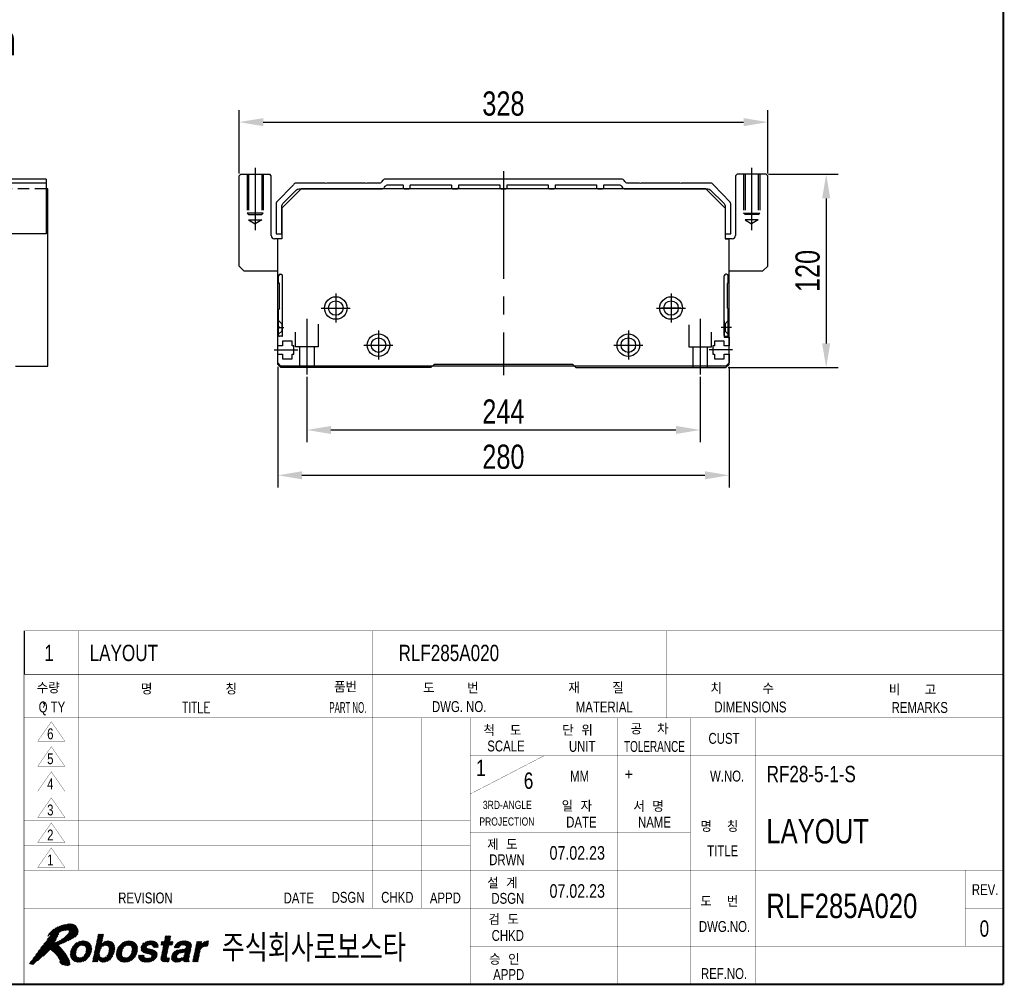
# Model space of a CAD drawing. Extents: x 4 to 2311, y -23 to 1597.
# Tile 19 of 20: x 1700 to 2311, y 9 to 609. Entities that reach past the tile are written whole.
import ezdxf
from ezdxf.enums import TextEntityAlignment as Align

# ---------------------------------------------------------------- set-up
doc = ezdxf.new("R2010")
doc.units = 0
doc.header["$LTSCALE"] = 7
doc.header["$MEASUREMENT"] = 0
for name, pattern in [('CENTER', [2, 1.25, -0.25, 0.25, -0.25]), ('CENTER2', [28.575, 19.05, -3.175, 3.175, -3.175]), ('DASHED', [0.75, 0.5, -0.25]), ('HIDDEN2', [4.7625, 3.175, -1.5875])]:
    doc.linetypes.add(name, pattern=pattern)
doc.layers.get('0').update_dxf_attribs({"linetype": 'CONTINUOUS'})
doc.layers.get('DEFPOINTS').update_dxf_attribs({"linetype": 'CONTINUOUS'})
for name, color, linetype in [('1', 3, 'CENTER'), ('3', 4, 'CONTINUOUS'), ('C', 1, 'CENTER2'), ('H', 3, 'HIDDEN2'), ('HIDDEN', 5, 'DASHED')]:
    doc.layers.add(name, color=color, linetype=linetype)
doc.styles.add('GHS', font='romans.shx', dxfattribs={"bigfont": 'ghs.shx'})
doc.styles.add('HS', font='txt.shx', dxfattribs={"width": 0.8, "bigfont": 'hs.shx'})
doc.styles.add('ROMANS', font='ROMANS.shx', dxfattribs={"width": 0.8})
doc.styles.get("Standard").update_dxf_attribs({"font": 'Gulim.ttf', "width": 0.8})
doc.dimstyles.new('ISO-25', dxfattribs={"dimscale": 4, "dimtxt": 2.5, "dimasz": 2.5, "dimexe": 1.25, "dimexo": 0.25, "dimtad": 1, "dimdsep": 46, "dimtxsty": 'ROMANS', "dimcen": 2.5, "dimclrd": 4, "dimclre": 4, "dimadec": 0, "dimazin": 0, "dimtfac": 1, "dimtmove": 0, "dimatfit": 3, "dimfxl": 0, "dimlwd": 9, "dimlwe": 9, "dimarcsym": 0})

# ---------------------------------------------------------------- blocks, each defined once
blk = doc.blocks.new('*X1')
at = {"color": 0}
for p, q in [((13.38, 7.99), (14.6, 9.21)), ((13.42, 8.21), (14.42, 9.21)), ((13.47, 8.44), (14.24, 9.21)), ((13.52, 8.66), (14.07, 9.21)), ((13.57, 8.88), (13.89, 9.21)), ((13.62, 9.11), (13.71, 9.21)), ((8.49, 5.4), (11.07, 7.98)), ((8.51, 5.59), (10.91, 7.99)), ((8.53, 5.79), (10.72, 7.98)), ((8.55, 5.98), (10.52, 7.96)), ((8.62, 6.23), (10.31, 7.92)), ((8.7, 6.49), (10.04, 7.84)), ((8.88, 6.84), (9.71, 7.68)), ((10.39, 7.12), (11.23, 7.96)), ((10.6, 7.15), (11.38, 7.94)), ((10.78, 7.16), (11.51, 7.89)), ((10.93, 7.13), (11.64, 7.84)), ((11.06, 7.09), (11.77, 7.79)), ((11.17, 7.02), (11.87, 7.71)), ((11.26, 6.93), (11.96, 7.64)), ((11.33, 6.82), (12.06, 7.56)), ((11.37, 6.69), (12.14, 7.46)), ((11.4, 6.54), (12.21, 7.35)), ((12.85, 5.52), (15.32, 7.98)), ((12.9, 5.74), (15.11, 7.96)), ((12.95, 5.97), (14.85, 7.87)), ((13, 6.19), (14.24, 7.44)), ((13.04, 6.42), (14.29, 7.66)), ((13.09, 6.64), (14.34, 7.89)), ((13.14, 6.86), (14.39, 8.11)), ((13.19, 7.09), (14.44, 8.34)), ((13.23, 7.31), (14.48, 8.56)), ((13.28, 7.54), (14.53, 8.79)), ((13.33, 7.76), (14.58, 9.01)), ((14.54, 7.03), (15.5, 7.99)), ((14.81, 7.12), (15.66, 7.97)), ((15.01, 7.14), (15.81, 7.95)), ((15.16, 7.12), (15.94, 7.9)), ((15.29, 7.08), (16.06, 7.84)), ((15.4, 7.01), (16.18, 7.79)), ((15.49, 6.91), (16.27, 7.7)), ((15.55, 6.81), (16.36, 7.61)), ((15.59, 6.67), (16.44, 7.52)), ((15.62, 6.51), (16.5, 7.4)), ((15.62, 6.34), (16.55, 7.27)), ((16.95, 5.55), (19.39, 7.99)), ((16.97, 5.74), (19.21, 7.98)), ((16.98, 5.94), (19.01, 7.96)), ((17.04, 6.17), (18.81, 7.94)), ((17.13, 6.43), (18.55, 7.86)), ((17.25, 6.73), (18.26, 7.74)), ((18.58, 7), (19.55, 7.97)), ((18.88, 7.13), (19.71, 7.95)), ((19.09, 7.16), (19.86, 7.92)), ((19.26, 7.15), (19.98, 7.88)), ((19.41, 7.13), (20.11, 7.83)), ((19.53, 7.07), (20.24, 7.77)), ((19.64, 7), (20.33, 7.7)), ((19.72, 6.91), (20.43, 7.62)), ((19.79, 6.79), (20.53, 7.54)), ((19.82, 6.65), (20.6, 7.43)), ((19.85, 6.5), (20.67, 7.32)), ((21.47, 6.72), (22.69, 7.93)), ((21.49, 6.55), (22.9, 7.96)), ((21.51, 6.39), (23.09, 7.98)), ((21.52, 6.23), (23.28, 7.99)), ((21.54, 6.96), (22.42, 7.84)), ((21.59, 6.13), (23.45, 7.99)), ((21.79, 7.38), (22.01, 7.61)), ((22.87, 7.23), (23.62, 7.98)), ((23.07, 7.25), (23.77, 7.95)), ((23.24, 7.24), (23.92, 7.92)), ((23.4, 7.22), (24.05, 7.88)), ((23.53, 7.18), (24.17, 7.82)), ((23.63, 7.1), (24.29, 7.77)), ((23.68, 6.98), (24.38, 7.68)), ((23.7, 6.82), (24.48, 7.6)), ((23.82, 6.76), (24.55, 7.49)), ((23.99, 6.76), (24.6, 7.37)), ((24.17, 6.76), (24.65, 7.24)), ((25.14, 7.2), (26.85, 8.91)), ((25.17, 7.41), (25.66, 7.9)), ((25.22, 7.63), (25.49, 7.9)), ((25.27, 7.86), (25.31, 7.9)), ((25.31, 7.2), (26.97, 8.85)), ((25.39, 6.03), (27.25, 7.9)), ((25.44, 6.26), (27.08, 7.9)), ((25.48, 6.48), (26.9, 7.9)), ((25.49, 7.2), (26.92, 8.63)), ((25.53, 6.71), (26.78, 7.95)), ((25.58, 6.93), (26.83, 8.18)), ((25.63, 7.15), (26.88, 8.4)), ((25.82, 8.05), (26.67, 8.91)), ((25.86, 8.28), (26.5, 8.91)), ((25.91, 8.5), (26.32, 8.91)), ((25.96, 8.73), (26.14, 8.91)), ((26.73, 7.2), (27.37, 7.83)), ((26.9, 7.2), (27.32, 7.61)), ((27.08, 7.2), (27.27, 7.38)), ((27.61, 6.84), (28.66, 7.89)), ((27.64, 6.69), (28.89, 7.94)), ((27.74, 7.15), (28.37, 7.77)), ((27.81, 6.69), (29.1, 7.98)), ((27.99, 6.69), (29.29, 7.99)), ((28.17, 6.69), (29.47, 8)), ((28.34, 6.69), (29.64, 7.99)), ((28.84, 5.77), (30.64, 7.57)), ((29.02, 7.19), (29.81, 7.98)), ((29.05, 5.8), (30.7, 7.45)), ((29.22, 7.21), (29.95, 7.95)), ((29.27, 5.85), (30.75, 7.33)), ((29.38, 7.2), (30.1, 7.92)), ((29.53, 7.17), (30.23, 7.87)), ((29.65, 7.12), (30.35, 7.82)), ((29.73, 7.02), (30.46, 7.75)), ((29.76, 6.87), (30.56, 7.67)), ((31.21, 5.32), (33.89, 7.99)), ((31.26, 5.54), (33.71, 7.99)), ((31.31, 5.76), (33.51, 7.97)), ((31.36, 5.99), (33.25, 7.89)), ((31.4, 6.21), (32.6, 7.41)), ((31.45, 6.44), (32.65, 7.63)), ((31.5, 6.66), (32.69, 7.86)), ((31.55, 6.89), (32.56, 7.9)), ((31.59, 7.11), (32.38, 7.9)), ((31.64, 7.34), (32.2, 7.9)), ((31.69, 7.56), (32.03, 7.9)), ((31.74, 7.79), (31.85, 7.9)), ((32.98, 6.91), (33.92, 7.85)), ((33.22, 6.97), (33.87, 7.62)), ((33.42, 6.99), (33.83, 7.4)), ((8.52, 5.25), (9.68, 6.41)), ((8.55, 5.1), (9.59, 6.15)), ((8.58, 4.96), (9.54, 5.92)), ((8.64, 4.84), (9.52, 5.72)), ((8.7, 4.73), (9.52, 5.54)), ((9.99, 4.07), (12.42, 6.5)), ((10.17, 4.08), (12.4, 6.3)), ((10.37, 4.1), (12.38, 6.1)), ((10.58, 4.12), (12.32, 5.87)), ((10.84, 4.21), (12.23, 5.6)), ((11.05, 5.31), (12.42, 6.68)), ((11.26, 5.69), (12.4, 6.83)), ((11.34, 5.95), (12.37, 6.98)), ((11.38, 6.17), (12.34, 7.12)), ((11.4, 6.36), (12.28, 7.24)), ((12.57, 4.17), (13.86, 5.46)), ((12.61, 4.39), (13.85, 5.63)), ((12.66, 4.62), (13.87, 5.83)), ((12.71, 4.84), (13.91, 6.05)), ((12.76, 5.07), (13.99, 6.3)), ((12.8, 5.29), (14.14, 6.63)), ((14.27, 4.1), (16.65, 6.49)), ((14.41, 4.07), (16.63, 6.29)), ((14.58, 4.06), (16.6, 6.09)), ((14.78, 4.09), (16.54, 5.84)), ((14.99, 4.12), (16.46, 5.59)), ((15.19, 5.21), (16.67, 6.68)), ((15.46, 5.65), (16.65, 6.84)), ((15.55, 5.92), (16.63, 7)), ((15.6, 6.14), (16.61, 7.15)), ((16.94, 5.37), (18.28, 6.71)), ((16.97, 5.22), (18.1, 6.34)), ((17, 5.07), (18.02, 6.09)), ((17.03, 4.92), (17.98, 5.87)), ((17.09, 4.81), (17.96, 5.68)), ((17.16, 4.7), (17.96, 5.5)), ((18.31, 4.08), (20.87, 6.64)), ((18.47, 4.06), (20.85, 6.45)), ((18.66, 4.08), (20.84, 6.25)), ((18.86, 4.1), (20.82, 6.06)), ((19.08, 4.15), (20.74, 5.8)), ((19.34, 4.23), (20.65, 5.54)), ((19.67, 5.62), (20.84, 6.79)), ((19.77, 5.89), (20.82, 6.94)), ((19.82, 6.12), (20.79, 7.09)), ((19.84, 6.32), (20.73, 7.21)), ((21.69, 6.04), (22.49, 6.84)), ((21.78, 5.96), (22.55, 6.73)), ((21.87, 5.87), (22.64, 6.65)), ((22, 5.82), (22.78, 6.6)), ((22.13, 5.78), (22.91, 6.56)), ((22.26, 5.73), (23.05, 6.52)), ((22.39, 5.69), (23.19, 6.49)), ((22.53, 5.65), (23.34, 6.46)), ((22.54, 4.06), (24.39, 5.92)), ((22.68, 5.62), (23.48, 6.42)), ((22.72, 4.07), (24.43, 5.78)), ((22.82, 5.59), (23.62, 6.38)), ((22.91, 4.08), (24.45, 5.62)), ((22.97, 5.55), (23.75, 6.34)), ((23.1, 5.51), (23.88, 6.29)), ((23.13, 4.13), (24.47, 5.46)), ((23.23, 5.47), (24.01, 6.24)), ((23.35, 5.41), (24.12, 6.17)), ((23.41, 5.29), (24.21, 6.09)), ((23.44, 5.15), (24.3, 6.01)), ((24.35, 6.76), (24.66, 7.07)), ((24.52, 6.76), (24.66, 6.9)), ((25.12, 4.7), (26.35, 5.93)), ((25.13, 4.54), (26.3, 5.71)), ((25.15, 4.91), (26.4, 6.16)), ((25.18, 4.41), (26.25, 5.49)), ((25.2, 5.13), (26.45, 6.38)), ((25.24, 5.36), (26.49, 6.61)), ((25.29, 5.58), (26.54, 6.83)), ((25.34, 5.81), (26.59, 7.06)), ((27.07, 4.89), (28.55, 6.36)), ((27.09, 4.72), (28.75, 6.39)), ((27.09, 5.08), (28.33, 6.32)), ((27.12, 4.58), (28.96, 6.42)), ((27.15, 5.32), (28.09, 6.26)), ((27.18, 4.46), (29.17, 6.45)), ((27.3, 5.64), (27.76, 6.1)), ((28.42, 4.11), (30.63, 6.32)), ((28.61, 5.72), (29.37, 6.48)), ((28.67, 4.19), (30.58, 6.1)), ((29.04, 4.39), (30.53, 5.87)), ((29.31, 4.48), (30.48, 5.65)), ((29.38, 5.25), (30.67, 6.54)), ((29.5, 5.55), (30.72, 6.77)), ((29.55, 5.77), (30.75, 6.98)), ((29.56, 5.96), (30.76, 7.16)), ((30.97, 4.19), (32.22, 5.44)), ((31.02, 4.42), (32.27, 5.67)), ((31.07, 4.64), (32.32, 5.89)), ((31.12, 4.87), (32.37, 6.12)), ((31.16, 5.09), (32.45, 6.38)), ((33.6, 7), (33.78, 7.18)), ((8.77, 4.61), (9.54, 5.39)), ((8.84, 4.51), (9.58, 5.25)), ((8.94, 4.44), (9.65, 5.14)), ((9.04, 4.36), (9.73, 5.05)), ((9.14, 4.28), (9.84, 4.98)), ((9.26, 4.23), (9.97, 4.93)), ((9.39, 4.18), (10.12, 4.91)), ((9.52, 4.13), (10.29, 4.9)), ((9.67, 4.1), (10.5, 4.93)), ((9.83, 4.09), (10.82, 5.07)), ((11.15, 4.34), (12.09, 5.28)), ((12.73, 4.16), (13.89, 5.32)), ((12.91, 4.16), (13.94, 5.19)), ((13.09, 4.16), (14.01, 5.09)), ((13.26, 4.16), (13.6, 4.49)), ((13.44, 4.16), (13.55, 4.27)), ((13.67, 4.57), (14.1, 5)), ((13.73, 4.45), (14.21, 4.93)), ((13.81, 4.36), (14.35, 4.9)), ((13.9, 4.27), (14.51, 4.87)), ((14.01, 4.2), (14.71, 4.9)), ((14.13, 4.15), (15.04, 5.05)), ((15.25, 4.2), (16.31, 5.27)), ((15.69, 4.46), (16.01, 4.79)), ((17.23, 4.59), (17.99, 5.36)), ((17.31, 4.5), (18.04, 5.23)), ((17.41, 4.42), (18.11, 5.12)), ((17.51, 4.34), (18.2, 5.03)), ((17.61, 4.26), (18.31, 4.96)), ((17.74, 4.22), (18.45, 4.93)), ((17.87, 4.17), (18.6, 4.9)), ((17.99, 4.12), (18.79, 4.91)), ((18.15, 4.1), (18.99, 4.94)), ((19.7, 4.41), (20.46, 5.17)), ((21.04, 5.04), (21.35, 5.36)), ((21.04, 5.22), (21.18, 5.36)), ((21.05, 4.87), (21.53, 5.36)), ((21.1, 4.75), (21.71, 5.36)), ((21.15, 4.62), (21.88, 5.36)), ((21.22, 4.52), (22.05, 5.35)), ((21.31, 4.43), (22.05, 5.17)), ((21.4, 4.35), (22.09, 5.04)), ((21.52, 4.29), (22.18, 4.94)), ((21.64, 4.23), (22.29, 4.88)), ((21.76, 4.17), (22.43, 4.84)), ((21.91, 4.14), (22.58, 4.82)), ((22.05, 4.11), (22.75, 4.81)), ((22.2, 4.09), (22.94, 4.82)), ((22.37, 4.07), (23.19, 4.9)), ((23.37, 4.19), (24.45, 5.27)), ((23.65, 4.3), (24.34, 4.98)), ((25.25, 4.31), (26.21, 5.26)), ((25.35, 4.23), (26.17, 5.04)), ((25.49, 4.19), (26.22, 4.92)), ((25.62, 4.14), (26.35, 4.87)), ((25.79, 4.13), (26.52, 4.86)), ((25.95, 4.12), (26.7, 4.87)), ((26.13, 4.12), (26.7, 4.69)), ((26.31, 4.12), (26.65, 4.47)), ((26.49, 4.13), (26.6, 4.24)), ((27.25, 4.36), (28.09, 5.2)), ((27.34, 4.27), (28.09, 5.02)), ((27.44, 4.2), (28.15, 4.9)), ((27.57, 4.14), (28.24, 4.82)), ((27.7, 4.1), (28.37, 4.77)), ((27.85, 4.08), (28.55, 4.77)), ((28.02, 4.06), (28.77, 4.82)), ((28.21, 4.08), (29.08, 4.95)), ((29.31, 4.3), (30.43, 5.42)), ((29.35, 4.16), (30.39, 5.2)), ((29.53, 4.16), (30.34, 4.97)), ((29.7, 4.16), (30.3, 4.76)), ((29.88, 4.16), (30.28, 4.56)), ((30.06, 4.16), (30.31, 4.41)), ((30.23, 4.16), (30.39, 4.32)), ((31.12, 4.16), (32.18, 5.22)), ((31.29, 4.16), (32.13, 4.99)), ((31.47, 4.16), (32.08, 4.77)), ((31.65, 4.16), (32.03, 4.54)), ((31.82, 4.16), (31.98, 4.32))]:
    blk.add_line(p, q, dxfattribs=at)
blk = doc.blocks.new('*X2')
at = {"color": 0}
for p, q in [((2.13, 5.4), (7.75, 11.03)), ((2.6, 6.05), (7.53, 10.98)), ((3.09, 6.72), (7.3, 10.93)), ((3.62, 7.42), (7.08, 10.88)), ((6.55, 9.65), (7.97, 11.06)), ((6.85, 9.77), (8.18, 11.1)), ((7.1, 9.84), (8.37, 11.11)), ((7.32, 9.89), (8.55, 11.11)), ((7.53, 9.92), (8.72, 11.11)), ((7.73, 9.94), (8.87, 11.08)), ((7.92, 9.96), (9.01, 11.05)), ((8.11, 9.97), (9.15, 11.01)), ((8.25, 9.93), (9.26, 10.94)), ((8.29, 9.8), (9.37, 10.88)), ((1.09, 4.01), (6.36, 9.27)), ((1.64, 4.74), (6.53, 9.63)), ((4.25, 8.23), (6.86, 10.84)), ((4.36, 8.87), (5.87, 10.38)), ((4.5, 9.19), (5.44, 10.12)), ((4.79, 9.12), (6.22, 10.55)), ((4.83, 8.99), (6.55, 10.71)), ((5.05, 6.2), (9.58, 10.73)), ((5.15, 6.12), (9.65, 10.62)), ((6.53, 7.33), (9.72, 10.52)), ((6.82, 7.44), (9.78, 10.4)), ((7.12, 7.56), (9.84, 10.28)), ((7.43, 7.69), (9.88, 10.15)), ((7.76, 7.85), (9.92, 10.01)), ((8.1, 8.01), (9.95, 9.86)), ((8.22, 9.54), (9.49, 10.81)), ((8.47, 8.2), (9.95, 9.69)), ((8.87, 8.43), (9.95, 9.51)), ((9.32, 8.7), (9.89, 9.27)), ((1.02, 3.77), (6.2, 8.94)), ((1.16, 3.72), (6.04, 8.6)), ((1.3, 3.69), (5.87, 8.26)), ((1.45, 3.66), (5.66, 7.87)), ((1.62, 3.65), (5.61, 7.64)), ((2.49, 4.35), (5.89, 7.74)), ((4.73, 6.41), (6.2, 7.88)), ((4.84, 6.34), (6.57, 8.07)), ((4.94, 6.27), (7.07, 8.4)), ((3.53, 5.21), (4.72, 6.4)), ((5.25, 6.04), (6.34, 7.14)), ((5.34, 5.96), (6.44, 7.06)), ((5.44, 5.88), (6.53, 6.97)), ((5.54, 5.8), (6.62, 6.89)), ((5.62, 5.71), (6.71, 6.8)), ((5.71, 5.62), (6.79, 6.71)), ((5.8, 5.54), (6.88, 6.62)), ((5.89, 5.45), (6.96, 6.52)), ((5.97, 5.35), (7.05, 6.43)), ((6.04, 5.25), (7.13, 6.33)), ((6.12, 5.15), (7.2, 6.23)), ((6.2, 5.05), (7.28, 6.13)), ((6.27, 4.94), (7.36, 6.03)), ((6.33, 4.83), (7.44, 5.93)), ((6.4, 4.72), (7.51, 5.83)), ((6.46, 4.61), (7.58, 5.72)), ((6.51, 4.48), (7.65, 5.62)), ((6.56, 4.36), (7.72, 5.51)), ((6.49, 4.11), (6.54, 4.15)), ((6.57, 4.01), (7.86, 5.29)), ((6.61, 4.23), (7.79, 5.4)), ((6.65, 3.92), (7.92, 5.18)), ((6.74, 3.83), (7.99, 5.07)), ((6.83, 3.74), (8.05, 4.96)), ((6.92, 3.65), (8.12, 4.85)), ((7.05, 3.6), (8.18, 4.73)), ((7.2, 3.58), (8.24, 4.62)), ((7.34, 3.54), (8.3, 4.5)), ((7.48, 3.51), (8.35, 4.37)), ((7.62, 3.47), (8.37, 4.22)), ((7.77, 3.44), (8.4, 4.07)), ((7.93, 3.42), (8.43, 3.92)), ((8.13, 3.44), (8.44, 3.75))]:
    blk.add_line(p, q, dxfattribs=at)
blk = doc.blocks.new('LOGO-ROBOSTAR')
at = {"color": 230, "const_width": 0.00973}
for points in [[(9.53, 10.79), (9.13, 11.02), (8.68, 11.12), (8.21, 11.1), (7.73, 11.02), (7.27, 10.92), (6.83, 10.83), (6.33, 10.61), (5.82, 10.35), (5.33, 10.06), (4.89, 9.7), (4.53, 9.27), (4.31, 8.74), (4.38, 8.82), (4.46, 8.88), (4.54, 8.94), (4.62, 9), (4.7, 9.06), (4.78, 9.12), (4.81, 9.1), (4.83, 9.07), (4.83, 9.04), (4.83, 9), (4.83, 8.96), (4.83, 8.93), (4.15, 8.1), (3.49, 7.26), (2.85, 6.39), (2.22, 5.52), (1.58, 4.66), (0.93, 3.8), (1.07, 3.75), (1.2, 3.71), (1.35, 3.68), (1.49, 3.66), (1.64, 3.65), (1.79, 3.66), (2.27, 4.16), (2.78, 4.6), (3.3, 5.02), (3.81, 5.44), (4.29, 5.9), (4.73, 6.42), (5.14, 6.14), (5.53, 5.81), (5.89, 5.45), (6.2, 5.05), (6.46, 4.62), (6.63, 4.18), (6.61, 4.14), (6.58, 4.14), (6.55, 4.15), (6.52, 4.16), (6.48, 4.18), (6.44, 4.18), (6.51, 4.08), (6.59, 3.98), (6.68, 3.89), (6.78, 3.79), (6.87, 3.7), (6.97, 3.61), (7.21, 3.58), (7.45, 3.52), (7.69, 3.45), (7.93, 3.42), (8.16, 3.45), (8.39, 3.56), (8.43, 3.71), (8.44, 3.85), (8.42, 3.99), (8.39, 4.13), (8.36, 4.28), (8.34, 4.42), (8.07, 4.93), (7.77, 5.43), (7.44, 5.93), (7.08, 6.4), (6.68, 6.83), (6.25, 7.22), (6.85, 7.45), (7.44, 7.7), (8.01, 7.97), (8.58, 8.26), (9.13, 8.58), (9.67, 8.93), (9.87, 9.21), (9.96, 9.53), (9.95, 9.87), (9.87, 10.21), (9.72, 10.52)], [(8.2, 9.45), (7.81, 9.02), (7.39, 8.64), (6.95, 8.3), (6.48, 8.02), (6, 7.79), (5.5, 7.6), (5.7, 7.93), (5.88, 8.27), (6.04, 8.61), (6.21, 8.96), (6.37, 9.3), (6.54, 9.64), (6.8, 9.75), (7.06, 9.83), (7.34, 9.89), (7.62, 9.93), (7.91, 9.96), (8.2, 9.97), (8.28, 9.91), (8.3, 9.83), (8.28, 9.74), (8.25, 9.64), (8.22, 9.55)]]:
    blk.add_lwpolyline(points, close=True, dxfattribs=at)
at = {"color": 5, "const_width": 0.00973}
for points in [[(14.24, 7.41), (14.25, 7.41), (14.37, 7.54), (14.52, 7.67), (14.7, 7.79), (14.91, 7.9), (15.16, 7.97), (15.46, 8), (15.85, 7.94), (16.18, 7.78), (16.44, 7.52), (16.61, 7.15), (16.67, 6.66), (16.6, 6.07), (16.46, 5.57), (16.23, 5.09), (15.94, 4.68), (15.56, 4.36), (15.12, 4.14), (14.6, 4.06), (14.4, 4.08), (14.2, 4.12), (14.02, 4.19), (13.87, 4.3), (13.73, 4.44), (13.64, 4.63), (13.63, 4.63), (13.53, 4.16), (12.56, 4.16), (13.64, 9.21), (14.62, 9.21)], [(10.04, 4.06), (9.56, 4.11), (9.15, 4.27), (8.81, 4.54), (8.59, 4.92), (8.49, 5.42), (8.55, 6.03), (8.75, 6.64), (9.06, 7.14), (9.45, 7.52), (9.89, 7.79), (10.38, 7.94), (10.88, 8), (11.36, 7.94), (11.78, 7.79), (12.11, 7.52), (12.34, 7.14), (12.43, 6.64), (12.37, 6.03), (12.17, 5.42), (11.86, 4.92), (11.48, 4.54), (11.03, 4.27), (10.54, 4.11)], [(18.49, 4.06), (18.01, 4.11), (17.59, 4.27), (17.25, 4.54), (17.03, 4.92), (16.93, 5.42), (16.99, 6.03), (17.2, 6.64), (17.5, 7.14), (17.89, 7.52), (18.34, 7.79), (18.82, 7.94), (19.32, 8), (19.8, 7.94), (20.22, 7.79), (20.55, 7.52), (20.78, 7.14), (20.87, 6.64), (20.81, 6.03), (20.61, 5.42), (20.31, 4.92), (19.92, 4.54), (19.47, 4.27), (18.99, 4.11)], [(23.7, 6.76), (23.7, 6.88), (23.68, 6.99), (23.63, 7.1), (23.53, 7.18), (23.37, 7.23), (23.15, 7.25), (22.91, 7.24), (22.74, 7.19), (22.62, 7.13), (22.54, 7.05), (22.49, 6.97), (22.46, 6.89), (22.59, 6.66), (23, 6.53), (23.53, 6.41), (24.06, 6.23), (24.42, 5.9), (24.48, 5.35), (24.3, 4.87), (24.01, 4.53), (23.65, 4.3), (23.27, 4.15), (22.89, 4.08), (22.57, 4.06), (22.15, 4.09), (21.75, 4.18), (21.42, 4.33), (21.17, 4.58), (21.03, 4.91), (21.04, 5.36), (22.05, 5.36), (22.04, 5.2), (22.07, 5.07), (22.15, 4.96), (22.28, 4.88), (22.48, 4.83), (22.75, 4.81), (22.98, 4.83), (23.15, 4.88), (23.29, 4.95), (23.38, 5.03), (23.43, 5.12), (23.46, 5.19), (23.34, 5.43), (22.94, 5.56), (22.4, 5.68), (21.88, 5.86), (21.53, 6.19), (21.47, 6.75), (21.56, 7.03), (21.73, 7.31), (21.97, 7.58), (22.3, 7.79), (22.72, 7.94), (23.25, 8), (23.62, 7.98), (23.97, 7.91), (24.29, 7.77), (24.53, 7.55), (24.66, 7.22), (24.66, 6.76)], [(26.77, 7.9), (27.38, 7.9), (27.23, 7.2), (26.62, 7.2), (26.19, 5.17), (26.17, 5.07), (26.17, 4.99), (26.19, 4.93), (26.25, 4.89), (26.36, 4.87), (26.53, 4.86), (26.56, 4.86), (26.6, 4.87), (26.63, 4.87), (26.67, 4.87), (26.7, 4.87), (26.74, 4.88), (26.58, 4.13), (26.5, 4.13), (26.42, 4.13), (26.34, 4.12), (26.27, 4.12), (26.19, 4.12), (26.11, 4.12), (25.99, 4.12), (25.62, 4.14), (25.37, 4.22), (25.21, 4.34), (25.13, 4.5), (25.12, 4.7), (25.15, 4.93), (25.64, 7.2), (25.13, 7.2), (25.28, 7.9), (25.78, 7.9), (26, 8.91), (26.98, 8.91)], [(30.32, 4.89), (30.29, 4.7), (30.28, 4.55), (30.29, 4.45), (30.32, 4.38), (30.36, 4.34), (30.42, 4.31), (30.38, 4.16), (29.32, 4.16), (29.32, 4.24), (29.31, 4.31), (29.31, 4.37), (29.31, 4.43), (29.32, 4.51), (29.33, 4.6), (29.18, 4.48), (29.01, 4.36), (28.81, 4.25), (28.58, 4.15), (28.31, 4.09), (28, 4.06), (27.73, 4.09), (27.48, 4.17), (27.28, 4.32), (27.13, 4.53), (27.07, 4.8), (27.1, 5.15), (27.2, 5.49), (27.37, 5.77), (27.58, 5.99), (27.84, 6.16), (28.13, 6.28), (28.44, 6.35), (29.35, 6.48), (29.43, 6.49), (29.52, 6.52), (29.6, 6.56), (29.67, 6.61), (29.72, 6.68), (29.76, 6.77), (29.77, 6.95), (29.71, 7.07), (29.61, 7.15), (29.48, 7.19), (29.34, 7.21), (29.21, 7.21), (28.99, 7.19), (28.82, 7.12), (28.69, 7.03), (28.6, 6.92), (28.54, 6.8), (28.49, 6.69), (27.54, 6.69), (27.76, 7.18), (28.04, 7.54), (28.36, 7.77), (28.73, 7.91), (29.11, 7.98), (29.49, 8), (29.78, 7.98), (30.1, 7.92), (30.39, 7.8), (30.63, 7.6), (30.76, 7.31), (30.75, 6.91)], [(31.76, 7.9), (32.7, 7.9), (32.57, 7.25), (32.58, 7.25), (32.72, 7.44), (32.88, 7.61), (33.05, 7.77), (33.25, 7.89), (33.49, 7.97), (33.76, 8), (33.8, 8), (33.83, 7.99), (33.86, 7.99), (33.89, 7.99), (33.92, 7.99), (33.95, 7.98), (33.74, 6.99), (33.7, 6.99), (33.65, 6.99), (33.6, 7), (33.55, 7), (33.51, 7), (33.46, 7), (33.12, 6.96), (32.86, 6.86), (32.66, 6.71), (32.52, 6.52), (32.42, 6.32), (32.36, 6.11), (31.95, 4.16), (30.97, 4.16)], [(10.7, 7.17), (10.36, 7.12), (10.09, 6.98), (9.89, 6.78), (9.73, 6.54), (9.63, 6.28), (9.56, 6.03), (9.52, 5.78), (9.52, 5.52), (9.57, 5.28), (9.69, 5.08), (9.9, 4.94), (10.22, 4.89), (10.56, 4.94), (10.83, 5.08), (11.04, 5.28), (11.19, 5.52), (11.29, 5.78), (11.36, 6.03), (11.4, 6.28), (11.4, 6.54), (11.35, 6.78), (11.23, 6.98), (11.02, 7.12)], [(14.98, 7.15), (14.68, 7.1), (14.43, 6.97), (14.23, 6.77), (14.08, 6.52), (13.96, 6.24), (13.88, 5.95), (13.85, 5.67), (13.86, 5.42), (13.93, 5.2), (14.06, 5.03), (14.25, 4.91), (14.53, 4.87), (14.82, 4.92), (15.06, 5.07), (15.25, 5.27), (15.4, 5.51), (15.51, 5.76), (15.58, 6), (15.62, 6.29), (15.62, 6.56), (15.56, 6.8), (15.44, 6.98), (15.25, 7.1)], [(19.15, 7.17), (18.8, 7.12), (18.54, 6.98), (18.33, 6.78), (18.18, 6.54), (18.07, 6.28), (18, 6.03), (17.97, 5.78), (17.96, 5.52), (18.01, 5.28), (18.13, 5.08), (18.34, 4.94), (18.66, 4.89), (19, 4.94), (19.27, 5.08), (19.48, 5.28), (19.63, 5.52), (19.74, 5.78), (19.8, 6.03), (19.84, 6.28), (19.85, 6.54), (19.8, 6.78), (19.68, 6.98), (19.46, 7.12)], [(29.59, 5.98), (29.53, 5.94), (29.45, 5.91), (29.35, 5.87), (29.23, 5.84), (29.07, 5.81), (28.88, 5.78), (28.7, 5.74), (28.53, 5.69), (28.38, 5.62), (28.25, 5.53), (28.15, 5.39), (28.09, 5.21), (28.08, 5.06), (28.11, 4.94), (28.17, 4.86), (28.26, 4.8), (28.36, 4.77), (28.45, 4.76), (28.68, 4.79), (28.89, 4.85), (29.1, 4.96), (29.27, 5.11), (29.41, 5.29), (29.49, 5.5)]]:
    blk.add_lwpolyline(points, close=True, dxfattribs=at)
at = {"color": 230, "linetype": 'Continuous'}
blk.add_blockref('*X2', (0, 0), dxfattribs=at)
at = {"color": 5, "linetype": 'Continuous'}
blk.add_blockref('*X1', (0, 0), dxfattribs=at)
at = {"style": 'GHS', "width": 0.8}
blk.add_text('주식회사로보스타', height=5, dxfattribs=at).set_placement((36.32, 4.19))
blk = doc.blocks.new('*D13')
at = {"color": 4, "lineweight": 25}
for p, q in [((2164.35, 512.76), (2207.6, 512.76)), ((2200.1, 497.76), (2200.1, 407.76)), ((2139.35, 392.76), (2207.6, 392.76))]:
    blk.add_line(p, q, dxfattribs=at)
at = {"color": 4}
for points in [[(2197.6, 497.76), (2202.6, 497.76), (2200.1, 512.76)], [(2197.6, 407.76), (2202.6, 407.76), (2200.1, 392.76)]]:
    blk.add_solid(points, dxfattribs=at)
at = {"layer": 'DEFPOINTS', "color": 0}
for p in [(2162.85, 512.76), (2137.85, 392.76), (2200.1, 392.76)]:
    blk.add_point(p, dxfattribs=at)
at = {"color": 4, "insert": (2188.64, 452.76), "char_height": 15, "attachment_point": 5, "rotation": 90}
blk.add_mtext('120', dxfattribs=at)
blk = doc.blocks.new('*D14')
at = {"color": 4, "lineweight": 25}
for p, q in [((1859.85, 393.26), (1859.85, 318.44)), ((2139.85, 393.26), (2139.85, 318.44)), ((1874.85, 325.94), (2124.85, 325.94))]:
    blk.add_line(p, q, dxfattribs=at)
at = {"color": 4}
for points in [[(1874.85, 328.44), (1874.85, 323.44), (1859.85, 325.94)], [(2124.85, 328.44), (2124.85, 323.44), (2139.85, 325.94)]]:
    blk.add_solid(points, dxfattribs=at)
at = {"layer": 'DEFPOINTS', "color": 0}
for p in [(1859.85, 394.76), (2139.85, 394.76), (2139.85, 325.94)]:
    blk.add_point(p, dxfattribs=at)
at = {"color": 4, "insert": (1999.85, 337.38), "char_height": 15, "attachment_point": 5}
blk.add_mtext('280', dxfattribs=at)
blk = doc.blocks.new('*D15')
at = {"color": 4, "lineweight": 25}
for p, q in [((1835.85, 513.26), (1835.85, 552.65)), ((2163.85, 513.26), (2163.85, 552.65)), ((1850.85, 545.15), (2148.85, 545.15))]:
    blk.add_line(p, q, dxfattribs=at)
at = {"color": 4}
for points in [[(1850.85, 547.65), (1850.85, 542.65), (1835.85, 545.15)], [(2148.85, 547.65), (2148.85, 542.65), (2163.85, 545.15)]]:
    blk.add_solid(points, dxfattribs=at)
at = {"layer": 'DEFPOINTS', "color": 0}
for p in [(2163.85, 545.15), (1835.85, 511.76), (2163.85, 511.76)]:
    blk.add_point(p, dxfattribs=at)
at = {"color": 4, "insert": (1999.85, 556.59), "char_height": 15, "attachment_point": 5}
blk.add_mtext('328', dxfattribs=at)
blk = doc.blocks.new('M8-hb')
for radius in [7, 4.5]:
    blk.add_circle((0, 0), radius)
at = {"layer": 'C'}
for p, q in [((0, 9), (0, -9)), ((-9, 0), (9, 0))]:
    blk.add_line(p, q, dxfattribs=at)
blk = doc.blocks.new('*D44')
at = {"color": 4, "lineweight": 25}
for p, q in [((1877.85, 387.06), (1877.85, 346.58)), ((2121.85, 387.06), (2121.85, 346.58)), ((1892.85, 354.08), (2106.85, 354.08))]:
    blk.add_line(p, q, dxfattribs=at)
at = {"color": 4}
for points in [[(1892.85, 356.58), (1892.85, 351.58), (1877.85, 354.08)], [(2106.85, 356.58), (2106.85, 351.58), (2121.85, 354.08)]]:
    blk.add_solid(points, dxfattribs=at)
at = {"layer": 'DEFPOINTS', "color": 0}
for p in [(1877.85, 388.56), (2121.85, 388.56), (2121.85, 354.08)]:
    blk.add_point(p, dxfattribs=at)
at = {"color": 4, "insert": (1999.85, 365.53), "char_height": 15, "attachment_point": 5}
blk.add_mtext('244', dxfattribs=at)

msp = doc.modelspace()

# ---------------------------------------------------------------- linework, layer by layer
for p, q in [((1716.14701, 509.76001), (432.194, 509.76001)), ((1716.14701, 507.26001), (432.194, 507.26001)), ((1716.14701, 509.76001), (1716.14701, 475.76001)), ((1835.855, 455.76), (1835.855, 511.76)), ((1836.855, 512.76), (1854.855, 512.76)), ((1855.855, 511.76), (1854.855, 512.76)), ((1855.855, 474.76), (1855.855, 511.76)), ((2144.855, 512.76), (2143.855, 511.76)), ((2143.855, 511.76), (2143.855, 474.76)), ((2162.855, 512.76), (2144.855, 512.76)), ((2163.855, 455.76), (2163.855, 511.76)), ((1717.194, 503.76001), (1716.14701, 503.76001)), ((1717.194, 393.76), (1717.194, 503.76001)), ((1862.355, 491.76001), (1874.355, 503.76001)), ((2125.355, 503.76001), (1874.355, 503.76001)), ((2137.355, 491.76001), (2125.355, 503.76001)), ((1862.355, 491.76001), (1862.355, 472.76007)), ((2137.355, 491.76001), (2137.355, 472.76007)), ((1716.14701, 475.76001), (432.194, 475.76001)), ((1859.855, 472.76), (1857.855, 472.76)), ((1859.855, 394.76), (1859.855, 472.76007)), ((1862.355, 472.76007), (1859.855, 472.76007)), ((2141.855, 472.76), (2137.355, 472.76007)), ((2137.355, 472.76007), (2139.855, 472.76007)), ((2139.855, 394.76), (2139.855, 472.76007)), ((1835.855, 455.76), (1838.855, 452.76)), ((1838.855, 452.76), (1859.855, 452.76)), ((2139.855, 452.76), (2160.855, 452.76)), ((2160.855, 452.76), (2163.855, 455.76)), ((1860.355, 445.76), (1860.355, 449.76)), ((1861.355, 450.76), (1861.855, 450.76)), ((1862.855, 412.76), (1862.855, 449.76)), ((2136.855, 412.76), (2136.855, 449.76)), ((2138.355, 450.76), (2137.855, 450.76)), ((2139.355, 445.76), (2139.355, 449.76)), ((1860.855, 444.76), (1860.355, 445.76)), ((1860.855, 429.76), (1860.855, 444.76)), ((2138.855, 444.76), (2139.355, 445.76)), ((2138.855, 429.76), (2138.855, 444.76)), ((1860.855, 429.76), (1860.355, 428.76)), ((1860.355, 418.26), (1860.355, 428.76)), ((2138.855, 429.76), (2139.355, 428.76)), ((2139.355, 418.26), (2139.355, 428.76)), ((1862.855, 418.26), (1862.855, 421.76)), ((2136.855, 421.76), (2136.855, 418.26)), ((1860.355, 412.76), (1860.355, 417.26)), ((2136.855, 417.26), (2136.855, 411.76)), ((2139.355, 412.76), (2139.355, 417.26)), ((1859.855, 406.36), (1859.855, 411.76)), ((1862.355, 412.26), (1860.855, 412.26)), ((2136.855, 411.76), (2139.855, 411.76)), ((2137.355, 412.26), (2138.855, 412.26)), ((2139.855, 411.76), (2139.855, 406.36)), ((2139.855, 401.16), (2139.855, 395.76)), ((1697.194, 393.76), (1717.194, 393.76)), ((1859.855, 395.76005), (1861.855, 393.76005)), ((1859.855, 394.76), (1861.855, 392.76)), ((2137.855, 393.76005), (1861.855, 393.76005)), ((1954.855, 392.76), (1861.855, 392.76)), ((1956.855, 394.76), (1954.855, 392.76)), ((1954.855, 392.76), (1954.855, 392.76)), ((2042.855, 394.76), (1956.855, 394.76)), ((2044.855, 392.76), (2042.855, 394.76)), ((2044.855, 392.76), (2137.855, 392.76)), ((2044.855, 392.76), (2044.855, 392.76)), ((2137.855, 393.76005), (2139.855, 395.76005)), ((2139.855, 394.76), (2137.855, 392.76))]:
    msp.add_line(p, q)
for points, const_width in [([(2310, 1564), (2310, 10)], 1.2), ([(1702.5, 202.375), (2310, 202.375)], 0.3375), ([(1702.5, 202.375), (1702.5, 10)], 0.3375), ([(30, 10), (2310, 10)], 1.2)]:
    msp.add_lwpolyline(points, dxfattribs=dict(const_width=const_width))
for points in [[(1836.855, 512.76), (1835.855, 511.76)], [(2163.855, 511.76), (2162.855, 512.76)]]:
    msp.add_lwpolyline(points)
at = {"linetype": 'Continuous'}
msp.add_lwpolyline([(2140.855, 494.37604, 0.131652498), (2140.58705, 495.37604), (2130.16718, 506.26001, 0.267949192), (2128.43513, 507.26001), (2110.355, 507.26001), (2109.855, 506.96001), (2109.355, 507.26001), (2085.355, 507.26001), (2084.855, 506.96001), (2084.355, 507.26001), (2076.88304, 507.26001, -0.25885834), (2075.18599, 508.20171), (2074.80146, 508.81832, 0.25885834), (2073.10441, 509.76001), (2060.355, 509.76001), (2059.855, 509.76001), (2059.355, 509.76001), (2030.355, 509.76001), (2029.855, 509.76001), (2029.355, 509.76001), (1970.355, 509.76001), (1969.855, 509.76001), (1969.355, 509.76001), (1940.355, 509.76001), (1939.855, 509.76001), (1939.355, 509.76001), (1926.60559, 509.76001, 0.25885834), (1924.90854, 508.81832), (1924.52401, 508.20171, -0.25885834), (1922.82696, 507.26001), (1915.355, 507.26001), (1914.855, 506.96001), (1914.355, 507.26001), (1890.355, 507.26001), (1889.855, 506.96001), (1889.355, 507.26001), (1871.27487, 507.26001, 0.267949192), (1869.54282, 506.26001), (1859.12295, 495.37604, 0.131652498), (1858.855, 494.37604), (1858.855, 475.76001), (1862.355, 475.76001), (1862.355, 493.14569, -0.198912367), (1862.94079, 494.5599), (1871.55511, 503.17423, -0.198912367), (1872.96933, 503.76001), (1924.41739, 503.76001, 0.25885834), (1926.11444, 504.70171), (1926.49897, 505.31832, -0.25885834), (1928.19603, 506.26001), (1937.355, 506.26001, -0.414213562), (1937.605, 506.01001), (1937.605, 504.51001, 0.414213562), (1938.355, 503.76001), (1941.355, 503.76001, 0.414213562), (1942.105, 504.51001), (1942.105, 506.01001, -0.414213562), (1942.355, 506.26001), (1967.355, 506.26001, -0.414213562), (1967.605, 506.01001), (1967.605, 504.51001, 0.414213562), (1968.355, 503.76001), (1971.355, 503.76001, 0.414213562), (1972.105, 504.51001), (1972.105, 506.01001, -0.414213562), (1972.355, 506.26001), (1997.355, 506.26001, -0.414213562), (1997.605, 506.01001), (1997.605, 504.51001, 0.414213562), (1998.355, 503.76001), (2001.355, 503.76001, 0.414213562), (2002.105, 504.51001), (2002.105, 506.01001, -0.414213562), (2002.355, 506.26001), (2027.355, 506.26001, -0.414213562), (2027.605, 506.01001), (2027.605, 504.51001, 0.414213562), (2028.355, 503.76001), (2031.355, 503.76001, 0.414213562), (2032.105, 504.51001), (2032.105, 506.01001, -0.414213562), (2032.355, 506.26001), (2057.355, 506.26001, -0.414213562), (2057.605, 506.01001), (2057.605, 504.51001, 0.414213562), (2058.355, 503.76001), (2061.355, 503.76001, 0.414213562), (2062.105, 504.51001), (2062.105, 506.01001, -0.414213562), (2062.355, 506.26001), (2071.51397, 506.26001, -0.25885834), (2073.21103, 505.31832), (2073.59556, 504.70171, 0.25885834), (2075.29261, 503.76001), (2126.74067, 503.76001, -0.198912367), (2128.15489, 503.17423), (2136.76921, 494.5599, -0.198912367), (2137.355, 493.14569), (2137.355, 475.76001), (2140.855, 475.76001)], format="xyb", close=True, dxfattribs=at)
for centre, radius, start, end in [((1857.855, 474.76), 2, 180, 270), ((2141.855, 474.76), 2, 270, 0), ((1861.355, 449.76), 1, 90, 180), ((1861.855, 449.76), 1, 0, 90), ((2137.855, 449.76), 1, 90, 180), ((2138.355, 449.76), 1, 0, 90), ((1860.355, 417.76), 0.5, 270, 90), ((2139.355, 417.76), 0.5, 90, 270), ((1860.855, 412.76), 0.5, 180, 270), ((1862.355, 412.76), 0.5, 270, 360), ((2137.355, 412.76), 0.5, 180, 270), ((2138.855, 412.76), 0.5, 270, 0)]:
    msp.add_arc(centre, radius, start, end)
at = {"layer": '3'}
msp.add_line((1702.5, 229.375), (1702.5, 202.375), dxfattribs=at)
at = {"layer": '3', "const_width": 0.16875}
for points in [[(1702.5, 229.375), (2310, 229.375)], [(1736.25, 229.375), (1736.25, 80.875)], [(1888.125, 229.375), (1888.125, 57.25)], [(1918.5, 229.375), (1918.5, 57.25)], [(2024.8125, 229.375), (2024.8125, 10)], [(2100.75, 229.375), (2100.75, 175.375)], [(2205.375, 202.375), (2205.375, 175.375)], [(1702.5, 175.375), (2310, 175.375)], [(1719.375, 173.0125), (1710.9375, 160.8625)], [(1727.8125, 160.8625), (1719.375, 173.0125)], [(1857.75, 175.375), (1857.75, 57.25)], [(1948.875, 175.375), (1948.875, 57.25)], [(1979.25, 175.375), (1979.25, 10)], [(2070.375, 175.375), (2070.375, 10)], [(2115.9375, 175.375), (2115.9375, 10)], [(2156.4375, 175.375), (2156.4375, 10)], [(1702.5, 159.175), (1979.25, 159.175)], [(1710.9375, 160.8625), (1727.8125, 160.8625)], [(1719.375, 157.4875), (1710.9375, 145.3375)], [(1727.8125, 145.3375), (1719.375, 157.4875)], [(1979.25, 151.75), (2310, 151.75)], [(2024.8125, 151.75), (1979.25, 128.125)], [(1702.5, 143.65), (1979.25, 143.65)], [(1710.9375, 145.3375), (1727.8125, 145.3375)], [(1719.375, 141.9625), (1710.9375, 129.8125)], [(1727.8125, 129.8125), (1719.375, 141.9625)], [(1710.9375, 129.8125), (1727.8125, 129.8125)], [(1702.5, 128.125), (2310, 128.125)], [(1719.375, 125.7625), (1710.9375, 113.6125)], [(1727.8125, 113.6125), (1719.375, 125.7625)], [(1702.5, 111.925), (1979.25, 111.925)], [(1710.9375, 113.6125), (1727.8125, 113.6125)], [(1719.375, 110.2375), (1710.9375, 98.0875)], [(1727.8125, 98.0875), (1719.375, 110.2375)], [(1979.25, 104.5), (2115.9375, 104.5)], [(1710.9375, 98.0875), (1727.8125, 98.0875)], [(1702.5, 96.4), (1979.25, 96.4)], [(1719.375, 94.7125), (1710.9375, 82.5625)], [(1727.8125, 82.5625), (1719.375, 94.7125)], [(1702.5, 80.875), (2310, 80.875)], [(1710.9375, 82.5625), (1727.8125, 82.5625)], [(2286.375, 80.875), (2286.375, 33.625)], [(1702.5, 57.25), (2115.9375, 57.25)], [(2286.375, 57.25), (2310, 57.25)], [(1979.25, 33.625), (2310, 33.625)]]:
    msp.add_lwpolyline(points, dxfattribs=at)
at = {"layer": 'C'}
for p, q in [((1845.855, 516.76), (1845.855, 478.08695)), ((2153.855, 516.76), (2153.855, 478.08695)), ((2103.855, 435.76), (2103.855, 423.76)), ((1889.855, 429.76), (1901.855, 429.76)), ((2109.855, 429.76), (2097.855, 429.76)), ((1877.855, 422.96), (1877.855, 388.56)), ((2121.855, 422.96), (2121.855, 388.56)), ((1859.49833, 417.76), (1863.64957, 417.76)), ((2141.36667, 417.76), (2134.99042, 417.76)), ((2077.355, 400.76), (2077.355, 412.76)), ((1857.72369, 403.76), (1872.27401, 403.76)), ((2071.355, 406.76), (2083.355, 406.76)), ((2141.98631, 403.76), (2127.43599, 403.76))]:
    msp.add_line(p, q, dxfattribs=at)
at = {"layer": 'C', "ltscale": 0.5}
msp.add_line((1999.855, 514.639), (1999.855, 388.129), dxfattribs=at)
at = {"layer": 'H'}
for p, q in [((1840.855, 512.76), (1840.855, 488.7075)), ((1841.8025, 512.76), (1841.8025, 484.42667)), ((1849.9075, 512.76), (1849.9075, 484.42667)), ((1850.855, 512.76), (1850.855, 488.7075)), ((2148.855, 512.76), (2148.855, 488.7075)), ((2149.8025, 512.76), (2149.8025, 484.42667)), ((2157.9075, 512.76), (2157.9075, 484.42667)), ((2158.855, 512.76), (2158.855, 488.7075)), ((1841.8025, 487.76), (1840.855, 488.7075)), ((1850.855, 488.7075), (1840.855, 488.7075)), ((1849.9075, 487.76), (1850.855, 488.7075)), ((2148.855, 488.7075), (2158.855, 488.7075)), ((2149.8025, 487.76), (2148.855, 488.7075)), ((2157.9075, 487.76), (2158.855, 488.7075)), ((1841.8025, 487.76), (1849.9075, 487.76)), ((1841.8025, 484.42667), (1845.855, 482.08695)), ((1841.8025, 484.42667), (1849.9075, 484.42667)), ((1849.9075, 484.42667), (1845.855, 482.08695)), ((2157.9075, 487.76), (2149.8025, 487.76)), ((2157.9075, 484.42667), (2149.8025, 484.42667)), ((2149.8025, 484.42667), (2153.855, 482.08695)), ((2157.9075, 484.42667), (2153.855, 482.08695)), ((1862.355, 420.01), (1860.355, 422.01)), ((2137.355, 420.01), (2139.355, 422.01)), ((1860.355, 413.51), (1862.355, 415.51)), ((1862.355, 420.01), (1862.355, 415.51)), ((1862.355, 420.01), (1862.855, 420.01)), ((1862.355, 415.51), (1862.855, 415.51)), ((1884.855, 419.76), (1884.855, 405.76)), ((2114.855, 419.42987), (2114.855, 405.76)), ((2137.355, 420.01), (2136.855, 420.01)), ((2137.355, 415.51), (2136.855, 415.51)), ((2137.355, 420.01), (2137.355, 415.51)), ((2139.355, 413.51), (2137.355, 415.51)), ((1870.855, 405.76), (1870.855, 414.76)), ((2128.855, 405.76), (2128.855, 414.76)), ((1862.855, 406.36), (1859.855, 406.36)), ((1868.855, 409.26), (1862.855, 409.26)), ((1862.855, 409.26), (1862.855, 406.36)), ((1868.855, 406.36), (1868.855, 409.26)), ((1869.855, 406.36), (1868.855, 406.36)), ((1869.855, 401.16), (1869.855, 406.36)), ((1884.855, 405.76), (1870.855, 405.76)), ((1873.355, 405.76), (1873.355, 392.76)), ((1882.355, 405.76), (1882.355, 392.76)), ((2114.855, 405.76), (2128.855, 405.76)), ((2117.355, 405.76), (2117.355, 392.76)), ((2126.355, 405.76), (2126.355, 392.76)), ((2130.855, 406.36), (2129.855, 406.36)), ((2129.855, 406.36), (2129.855, 401.16)), ((2136.855, 409.26), (2130.855, 409.26)), ((2130.855, 409.26), (2130.855, 406.36)), ((2136.855, 406.36), (2136.855, 409.26)), ((2139.855, 406.36), (2136.855, 406.36)), ((1859.855, 401.16), (1862.855, 401.16)), ((1862.855, 401.16), (1862.855, 398.26)), ((1862.855, 398.26), (1868.855, 398.26)), ((1868.855, 401.16), (1869.855, 401.16)), ((1868.855, 398.26), (1868.855, 401.16)), ((2129.855, 401.16), (2130.855, 401.16)), ((2130.855, 401.16), (2130.855, 398.26)), ((2130.855, 398.26), (2136.855, 398.26)), ((2136.855, 398.26), (2136.855, 401.16)), ((2136.855, 401.16), (2139.855, 401.16))]:
    msp.add_line(p, q, dxfattribs=at)
at = {"layer": 'HIDDEN', "color": 3, "ltscale": 2}
msp.add_line((1716.14701, 503.76001), (432.194, 503.76001), dxfattribs=at)

# ---------------------------------------------------------------- block references
for p in [(1895.855, 429.76005), (2103.855, 429.76005), (1922.355, 406.76005), (2077.355, 406.76005)]:
    msp.add_blockref('M8-hb', p)
at = {"xscale": 3.375, "yscale": 3.375, "zscale": 3.375}
msp.add_blockref('LOGO-ROBOSTAR', (1702.5, 10), dxfattribs=at)

# ---------------------------------------------------------------- texts
at = {"width": 0.8}
for s, height, p in [('1', 10.125, (1715.04318, 210.63611)), ('LAYOUT', 10.125, (1743.14478, 210.63611)), ('RLF285A020', 10.125, (1934.77178, 210.63611)), ('1', 10.125, (1982.95223, 139.27212)), ('6', 10.125, (2012.50777, 131.37557)), ('RF28-5-1-S', 10.125, (2163.14078, 135.48611)), ('LAYOUT', 15.1875, (2162.99317, 97.43666)), ('07.02.23', 8.4375, (2028.47117, 87.35598)), ('07.02.23', 8.4375, (2028.47117, 63.73098)), ('RLF285A020', 15.1875, (2162.99317, 51.10266)), ('0', 10.125, (2295.28415, 39.58504))]:
    msp.add_text(s, height=height, dxfattribs=at).set_placement(p)
at = {"style": 'GHS'}
for s, p in [('수량', (1710.31718, 190.60795)), ('명         칭', (1774.96017, 189.87995)), ('품번', (1894.74563, 191.1776)), ('도    번', (1950.0587, 190.49426)), ('재    질', (2040.11284, 190.62688)), ('치     수', (2128.25947, 190.21522)), ('비   고', (2238.98251, 189.39186)), ('척  도', (1987.466, 164.1705)), ('단 위', (2036.38489, 164.27954)), ('공  차', (2078.75333, 165.10291)), ('일 자', (2035.93642, 117.23932)), ('서 명', (2080.43952, 117.04372)), ('명  칭', (2122.04609, 104.58637)), ('제 도', (1989.78602, 93.36206)), ('설 계', (1989.78599, 69.48479)), ('도  번', (2121.97573, 58.06686)), ('검 도', (1990.60967, 46.84254)), ('승 인', (1991.02151, 22.14192))]:
    msp.add_text(s, height=6.75, dxfattribs=at).set_placement(p)
at = {"color": 4, "insert": (1629.6788, 592.99984), "char_height": 18, "attachment_point": 5}
msp.add_mtext('*A1=(L-A)/2 mm', dxfattribs=at)
at = {"layer": '1', "color": 2, "linetype": 'Continuous', "style": 'ROMANS'}
msp.add_text(',', height=6.75, dxfattribs=at).set_placement((1714.76138, 186.29076), align=Align.MIDDLE)
at = {"layer": '3'}
for s, height, width, p in [('Q TY', 6.75, 0.8, (1719.77122, 181.27855)), ('PART NO.', 6.75, 0.55, (1903.36988, 181.83542)), ('DWG. NO.', 6.75, 0.8, (1972.39605, 182.3923)), ('MATERIAL', 6.75, 0.8, (2062.44938, 182.1358)), ('DIMENSIONS', 6.75, 0.8, (2153.08098, 182.1358)), ('REMARKS', 6.75, 0.8, (2258.14601, 181.85736)), ('6', 6.75, 0.8, (1718.75636, 165.49232)), ('CUST', 6.75, 0.8, (2136.69071, 162.66779)), ('SCALE', 6.75, 0.8, (2001.42139, 157.93435)), ('UNIT', 6.75, 0.8, (2048.73787, 157.65591)), ('TOLERANCE', 6.75, 0.7, (2093.5491, 157.65591)), ('5', 6.75, 0.8, (1718.75636, 149.96732)), ('MM', 6.75, 0.8, (2047.1118, 139.19534)), ('W.NO.', 6.75, 0.8, (2138.63944, 139.27836)), ('4', 6.75, 0.8, (1718.75636, 134.44233)), ('3', 6.75, 0.8, (1718.75636, 118.24232)), ('3RD-ANGLE', 5.0625, 0.8, (2002.2999, 121.37466)), ('PROJECTION', 5.0625, 0.8, (2002.02214, 111.07214)), ('DATE', 6.75, 0.8, (2048.2188, 110.7154)), ('NAME', 6.75, 0.8, (2093.5869, 110.7154)), ('2', 6.75, 0.8, (1718.75636, 102.71733)), ('TITLE', 6.75, 0.8, (2135.89354, 92.89506)), ('1', 6.75, 0.8, (1718.75636, 87.19232)), ('DRWN', 6.75, 0.8, (2002.01539, 87.32597)), ('REVISION', 6.75, 0.8, (1777.77229, 63.62706)), ('DATE', 6.75, 0.8, (1872.91252, 63.62706)), ('DSGN', 6.75, 0.8, (1903.47923, 64.00945)), ('CHKD', 6.75, 0.8, (1934.04626, 64.00945)), ('APPD', 6.75, 0.8, (1963.8492, 63.62706)), ('DSGN', 6.75, 0.8, (2002.57192, 63.37967)), ('REV.', 6.75, 0.8, (2298.70556, 68.78744)), ('DWG.NO.', 6.75, 0.8, (2137.01303, 45.91574)), ('CHKD', 6.75, 0.8, (2002.57834, 40.34699)), ('APPD', 6.75, 0.8, (2003.13521, 16.12225)), ('REF.NO.', 6.75, 0.8, (2136.73459, 16.67912))]:
    msp.add_text(s, height=height, dxfattribs=dict(at, width=width)).set_placement(p, align=Align.MIDDLE)
at = {"layer": '3', "style": 'HS', "width": 0.8}
msp.add_text('TITLE', height=6.75, dxfattribs=at).set_placement((1809.39435, 181.83542), align=Align.MIDDLE)
at = {"layer": '3'}
msp.add_text('+', height=6.75, dxfattribs=at).set_placement((2077.59784, 140.44307), align=Align.MIDDLE)

# ---------------------------------------------------------------- dimensions: what is measured, and where the dimension line sits
for base, p1, p2, picture, middle in [((2163.855, 545.15), (1835.855, 511.76), (2163.855, 511.76), '*D15', (1999.855, 556.58974)), ((2139.855, 325.943), (1859.855, 394.76), (2139.855, 394.76), '*D14', (1999.855, 337.38274)), ((2121.855, 354.079), (1877.855, 388.56), (2121.855, 388.56), '*D44', (1999.855, 365.52873))]:
    dim = msp.add_linear_dim(base=base, p1=p1, p2=p2, dimstyle='ISO-25', override={"dimscale": 6, "dimdec": 4, "dimtxsty": 'Standard', "dimclrt": 4, "dimtdec": 4, "dimlwd": 25, "dimlwe": 25})
    dim.commit()
    dim.dimension.update_dxf_attribs({"geometry": picture, "text_midpoint": middle})
dim = msp.add_linear_dim(base=(2200.098, 392.76), p1=(2162.855, 512.76), p2=(2137.855, 392.76), angle=90, dimstyle='ISO-25', override={"dimscale": 6, "dimdec": 4, "dimtxsty": 'Standard', "dimclrt": 4, "dimtdec": 4, "dimlwd": 25, "dimlwe": 25})
dim.commit()
dim.dimension.update_dxf_attribs({"geometry": '*D13', "text_midpoint": (2188.63828, 452.76)})

doc.saveas('drawing.dxf')
